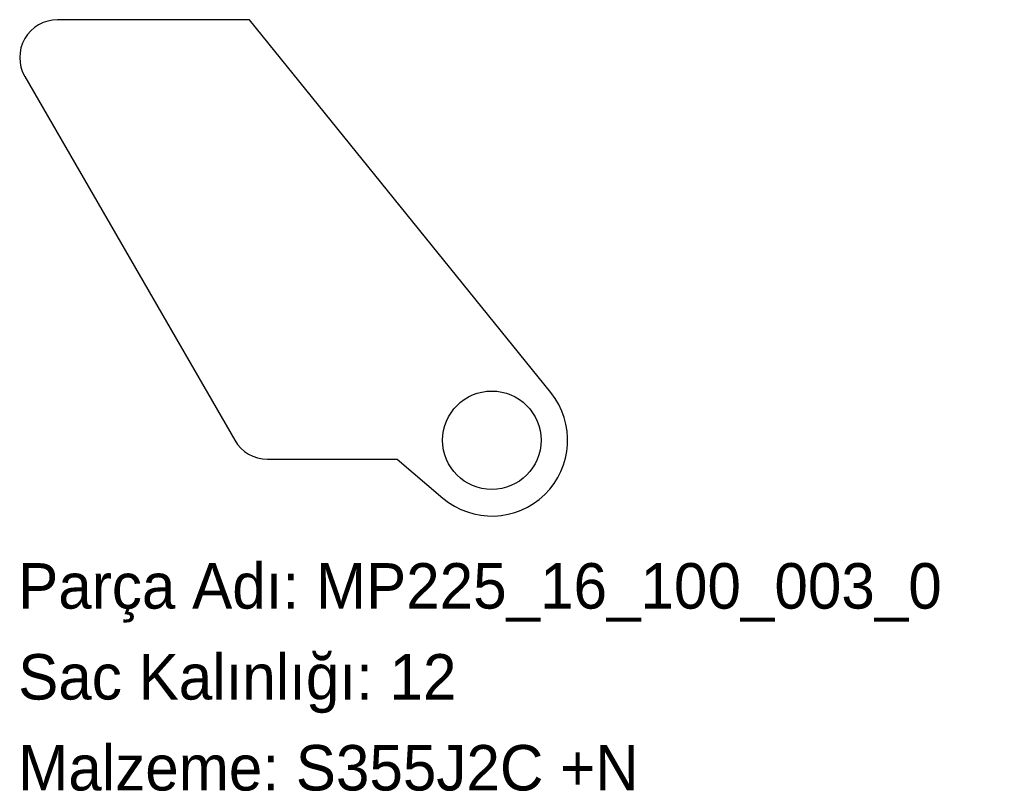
# Model space of a CAD drawing. Header units: millimetres. Extents: x 0 to 260, y -72 to 131.
import ezdxf

# ---------------------------------------------------------------- set-up
doc = ezdxf.new("R2010")
doc.units = ezdxf.units.MM
doc.linetypes.add('SLD-Katı', pattern=[0])
doc.linetypes.add('SLD-Sürekli', pattern=[0])
doc.layers.add('METIN', color=96, linetype='SLD-Katı')
doc.styles.add('SLDTEXTSTYLE0', font='ARIAL.TTF', dxfattribs={"width": 0.948, "bigfont": 'bigfont'})
doc.styles.add('SLDTEXTSTYLE1', font='ARIAL.TTF', dxfattribs={"width": 0.948})

msp = doc.modelspace()

# ---------------------------------------------------------------- linework, layer by layer
at = {"color": 7, "linetype": 'SLD-Sürekli', "lineweight": 25}
for p, q in [((61.08, 131.4), (10.4, 131.4)), ((140.61, 32.97), (61.08, 131.4)), ((1.74, 116.4), (57.17, 20.4)), ((65.83, 15.4), (100.05, 15.4)), ((100.05, 15.4), (112.1, 5.16))]:
    msp.add_line(p, q, dxfattribs=at)
msp.add_circle((125.05, 20.4), 13, dxfattribs=at)
for centre, radius, start, end in [((10.4, 121.4), 10, 90, 210), ((125.05, 20.4), 20, 229.6388, 38.9373), ((65.83, 25.4), 10, 210, 270)]:
    msp.add_arc(centre, radius, start, end, dxfattribs=at)

# ---------------------------------------------------------------- texts
at = {"layer": 'METIN', "char_height": 12, "attachment_point": 1}
for s, insert, style in [('Parça Adı: MP225_16_100_003_0', (0, -12.03), 'SLDTEXTSTYLE0'), ('Sac Kalınlığı: 12', (0, -36.03), 'SLDTEXTSTYLE0'), ('Malzeme: S355J2C +N', (0, -60.03), 'SLDTEXTSTYLE1')]:
    msp.add_mtext(s, dxfattribs=dict(at, insert=insert, style=style))

doc.saveas('drawing.dxf')
